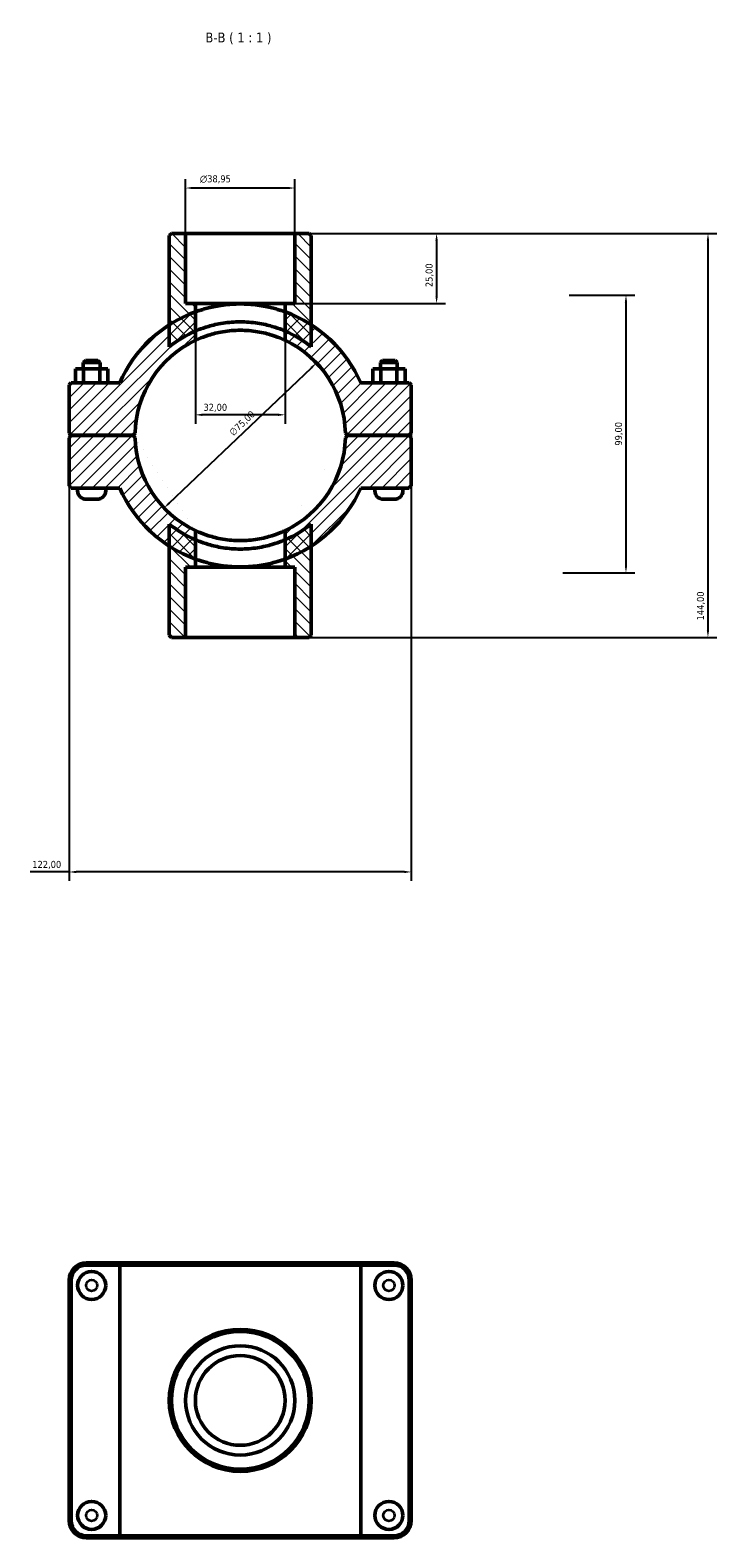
# Model space of a CAD drawing. Header units: millimetres. Extents: x 0 to 902, y -143 to 1184.
# Tile 4 of 4: x 352 to 596, y 646 to 1184. Entities that reach past the tile are written whole.
import ezdxf

# ---------------------------------------------------------------- set-up
doc = ezdxf.new("R2010")
doc.units = ezdxf.units.MM
for name, color, linetype, lineweight in [('Dimension (ISO)', 7, 'Continuous', 25), ('Hatch (ISO)', 7, 'Continuous', 18), ('Symbol (ISO)', 7, 'Continuous', 25), ('Visible (ISO)', 7, 'Continuous', 50), ('Visible Narrow (ISO)', 7, 'Continuous', 35)]:
    doc.layers.add(name, color=color, linetype=linetype, lineweight=lineweight)
doc.styles.add('Label Text (ISO)', font='tahoma.ttf')
doc.styles.add('Note Text (ISO)', font='tahoma.ttf')
doc.dimstyles.new('Default (ISO)', dxfattribs={"dimtxt": 2.5, "dimasz": 2.5, "dimexe": 3.175, "dimexo": 0, "dimgap": 0.762, "dimtad": 1, "dimrnd": 1e-08, "dimzin": 0, "dimtxsty": 'Note Text (ISO)', "dimcen": 0.09, "dimdle": 10, "dimclrd": 256, "dimclre": 256, "dimclrt": 232, "dimazin": 0, "dimtfac": 1.40208, "dimtmove": 0, "dimatfit": 3, "dimfxl": 1, "dimtolj": 1, "dimtzin": 0, "dimlwd": -1, "dimlwe": -1, "dimarcsym": 0})

# ---------------------------------------------------------------- blocks, each defined once
blk = doc.blocks.new('*D7')
at = {"layer": 'Defpoints', "color": 0, "transparency": 16777216}
for p in [(446.01, 1111.06), (442.53, 1086.06), (496.54, 1086.06)]:
    blk.add_point(p, dxfattribs=at)
at = {"layer": 'Dimension (ISO)', "transparency": 16777216}
for p, q in [((446.01, 1111.06), (499.72, 1111.06)), ((496.54, 1108.56), (496.54, 1088.56)), ((442.53, 1086.06), (499.72, 1086.06))]:
    blk.add_line(p, q, dxfattribs=at)
for points in [[(496.13, 1108.56), (496.96, 1108.56), (496.54, 1111.06)], [(496.13, 1088.56), (496.96, 1088.56), (496.54, 1086.06)]]:
    blk.add_solid(points, dxfattribs=at)
at = {"layer": 'Dimension (ISO)', "color": 232, "true_color": 0xca0064, "transparency": 16777216, "insert": (492.61, 1091.95), "char_height": 2.5, "attachment_point": 1, "rotation": 90, "style": 'Note Text (ISO)'}
blk.add_mtext('\\A1;25,00', dxfattribs=at)
blk = doc.blocks.new('*D8')
at = {"layer": 'Defpoints', "color": 0, "transparency": 16777216}
for p in [(407.06, 1127.27), (407.06, 1111.06), (446.01, 1111.06)]:
    blk.add_point(p, dxfattribs=at)
at = {"layer": 'Dimension (ISO)', "transparency": 16777216}
for p, q in [((407.06, 1111.06), (407.06, 1130.45)), ((446.01, 1111.06), (446.01, 1130.45)), ((443.51, 1127.27), (409.56, 1127.27))]:
    blk.add_line(p, q, dxfattribs=at)
for points in [[(409.56, 1127.69), (409.56, 1126.86), (407.06, 1127.27)], [(443.51, 1127.69), (443.51, 1126.86), (446.01, 1127.27)]]:
    blk.add_solid(points, dxfattribs=at)
at = {"layer": 'Dimension (ISO)', "color": 232, "true_color": 0xca0064, "transparency": 16777216, "insert": (412.14, 1131.8), "char_height": 2.5, "attachment_point": 1, "style": 'Note Text (ISO)'}
blk.add_mtext('\\A1;\\fAIGDT|b0|i0;\\H2.5000;\\ln\\fTahoma|b0|i0;\\H2.5000;38,95', dxfattribs=at)
blk = doc.blocks.new('*D9')
at = {"layer": 'Defpoints', "color": 0, "transparency": 16777216}
for p in [(453.7, 1064.91), (399.37, 1013.21)]:
    blk.add_point(p, dxfattribs=at)
at = {"layer": 'Dimension (ISO)', "transparency": 16777216}
blk.add_line((401.18, 1014.93), (451.89, 1063.19), dxfattribs=at)
blk.add_arc((426.53, 1039.06), 37.5, 38.7305, 64.7446, dxfattribs=at)
for points in [[(451.6, 1063.49), (452.17, 1062.89), (453.7, 1064.91)], [(400.89, 1015.23), (401.46, 1014.63), (399.37, 1013.21)]]:
    blk.add_solid(points, dxfattribs=at)
at = {"layer": 'Dimension (ISO)', "color": 232, "true_color": 0xca0064, "transparency": 16777216, "insert": (422.33, 1040.55), "char_height": 2.5, "attachment_point": 1, "rotation": 43.5814, "style": 'Note Text (ISO)'}
blk.add_mtext('\\A1;∅75,00', dxfattribs=at)
blk = doc.blocks.new('*D10')
at = {"layer": 'Defpoints', "color": 0, "transparency": 16777216}
for p in [(543.85, 1089.06), (541.53, 990.06), (564.08, 990.06)]:
    blk.add_point(p, dxfattribs=at)
at = {"layer": 'Dimension (ISO)', "transparency": 16777216}
for p, q in [((543.85, 1089.06), (567.26, 1089.06)), ((564.08, 1086.56), (564.08, 992.56)), ((541.53, 990.06), (567.26, 990.06))]:
    blk.add_line(p, q, dxfattribs=at)
for points in [[(563.66, 1086.56), (564.5, 1086.56), (564.08, 1089.06)], [(563.66, 992.56), (564.5, 992.56), (564.08, 990.06)]]:
    blk.add_solid(points, dxfattribs=at)
at = {"layer": 'Dimension (ISO)', "color": 232, "true_color": 0xca0064, "transparency": 16777216, "insert": (560.15, 1035.41), "char_height": 2.5, "attachment_point": 1, "rotation": 90, "style": 'Note Text (ISO)'}
blk.add_mtext('\\A1;99,00', dxfattribs=at)
blk = doc.blocks.new('*D11')
at = {"layer": 'Defpoints', "color": 0, "transparency": 16777216}
for p in [(410.53, 1076.27), (442.53, 1076.27), (410.53, 1046.41)]:
    blk.add_point(p, dxfattribs=at)
at = {"layer": 'Dimension (ISO)', "transparency": 16777216}
for p, q in [((410.53, 1076.27), (410.53, 1043.23)), ((442.53, 1076.27), (442.53, 1043.23)), ((440.03, 1046.41), (413.03, 1046.41))]:
    blk.add_line(p, q, dxfattribs=at)
for points in [[(413.03, 1046.83), (413.03, 1045.99), (410.53, 1046.41)], [(440.03, 1046.83), (440.03, 1045.99), (442.53, 1046.41)]]:
    blk.add_solid(points, dxfattribs=at)
at = {"layer": 'Dimension (ISO)', "color": 232, "true_color": 0xca0064, "transparency": 16777216, "insert": (413.41, 1050.34), "char_height": 2.5, "attachment_point": 1, "style": 'Note Text (ISO)'}
blk.add_mtext('\\A1;32,00', dxfattribs=at)
blk = doc.blocks.new('*D12')
at = {"layer": 'Defpoints', "color": 0, "transparency": 16777216}
for p in [(446.01, 1111.06), (446.01, 967.06), (593.32, 967.06)]:
    blk.add_point(p, dxfattribs=at)
at = {"layer": 'Dimension (ISO)', "transparency": 16777216}
for p, q in [((446.01, 1111.06), (596.49, 1111.06)), ((593.32, 1108.56), (593.32, 969.56)), ((446.01, 967.06), (596.49, 967.06))]:
    blk.add_line(p, q, dxfattribs=at)
for points in [[(592.9, 1108.56), (593.73, 1108.56), (593.32, 1111.06)], [(592.9, 969.56), (593.73, 969.56), (593.32, 967.06)]]:
    blk.add_solid(points, dxfattribs=at)
at = {"layer": 'Dimension (ISO)', "color": 232, "true_color": 0xca0064, "transparency": 16777216, "insert": (589.38, 973.11), "char_height": 2.5, "attachment_point": 1, "rotation": 90, "style": 'Note Text (ISO)'}
blk.add_mtext('\\A1;144,00', dxfattribs=at)
blk = doc.blocks.new('*D13')
at = {"layer": 'Defpoints', "color": 0, "transparency": 16777216}
for p in [(365.53, 1039.86), (487.53, 1039.86), (365.53, 883.42)]:
    blk.add_point(p, dxfattribs=at)
at = {"layer": 'Dimension (ISO)', "transparency": 16777216}
for p, q in [((365.53, 1039.86), (365.53, 880.25)), ((487.53, 1039.86), (487.53, 880.25)), ((365.53, 883.42), (351.6, 883.42)), ((485.03, 883.42), (368.03, 883.42))]:
    blk.add_line(p, q, dxfattribs=at)
for points in [[(368.03, 883.84), (368.03, 883), (365.53, 883.42)], [(485.03, 883.84), (485.03, 883), (487.53, 883.42)]]:
    blk.add_solid(points, dxfattribs=at)
at = {"layer": 'Dimension (ISO)', "color": 232, "true_color": 0xca0064, "transparency": 16777216, "insert": (352.36, 887.36), "char_height": 2.5, "attachment_point": 1, "style": 'Note Text (ISO)'}
blk.add_mtext('\\A1;122,00', dxfattribs=at)

msp = doc.modelspace()

# ---------------------------------------------------------------- hatches: boundary and pattern name
at = {"layer": 'Hatch (ISO)'}
h = msp.add_hatch(dxfattribs=at)
h.set_pattern_fill('ANSI31', color=256, scale=25.4, angle=90.00021, style=0)
h.set_pattern_definition([(135.0002, (0, 0), (-2.245056, -2.245072), [])])
edge = h.paths.add_edge_path()
edge.add_line((407.055, 1086.061), (407.055, 1111.061))
edge.add_line((407.055, 1111.061), (401.962, 1111.061))
edge.add_line((401.962, 1111.061), (401.212, 1110.311))
edge.add_line((401.212, 1110.311), (401.212, 1078.51))
edge.add_line((401.212, 1078.51), (401.212, 1070.671))
edge.add_ellipse((426.531, 1039.061), major_axis=(-25.319, 31.61), ratio=1, start_angle=344.57622, end_angle=360, ccw=False)
edge.add_line((410.531, 1076.266), (410.531, 1086.061))
edge.add_line((410.531, 1086.061), (407.055, 1086.061))
edge = h.paths.add_edge_path()
edge.add_line((446.007, 1111.061), (446.007, 1086.061))
edge.add_line((446.007, 1086.061), (442.531, 1086.061))
edge.add_line((442.531, 1086.061), (442.531, 1076.266))
edge.add_ellipse((426.531, 1039.061), major_axis=(16, 37.206), ratio=1, start_angle=344.57622, end_angle=360, ccw=False)
edge.add_line((451.85, 1070.671), (451.85, 1078.51))
edge.add_line((451.85, 1078.51), (451.85, 1110.311))
edge.add_line((451.85, 1110.311), (451.1, 1111.061))
edge.add_line((451.1, 1111.061), (446.007, 1111.061))
edge = h.paths.add_edge_path()
edge.add_line((410.531, 992.061), (410.531, 1001.855))
edge.add_ellipse((426.531, 1039.061), major_axis=(-16, -37.206), ratio=1, start_angle=344.57622, end_angle=360, ccw=False)
edge.add_line((401.212, 1007.45), (401.212, 999.612))
edge.add_line((401.212, 999.612), (401.212, 967.811))
edge.add_line((401.212, 967.811), (401.962, 967.061))
edge.add_line((401.962, 967.061), (407.055, 967.061))
edge.add_line((407.055, 967.061), (407.055, 992.061))
edge.add_line((407.055, 992.061), (410.531, 992.061))
edge = h.paths.add_edge_path()
edge.add_line((442.531, 1001.855), (442.531, 992.061))
edge.add_line((442.531, 992.061), (446.007, 992.061))
edge.add_line((446.007, 992.061), (446.007, 967.061))
edge.add_line((446.007, 967.061), (451.1, 967.061))
edge.add_line((451.1, 967.061), (451.85, 967.811))
edge.add_line((451.85, 967.811), (451.85, 999.612))
edge.add_line((451.85, 999.612), (451.85, 1007.45))
edge.add_ellipse((426.531, 1039.061), major_axis=(25.319, -31.61), ratio=1, start_angle=344.57622, end_angle=360, ccw=False)
h = msp.add_hatch(dxfattribs=at)
h.set_pattern_fill('ANSI31', color=256, scale=25.4, style=0)
h.set_pattern_definition([(45, (0, 0), (-2.245064, 2.245064), [])])
edge = h.paths.add_edge_path()
edge.add_line((487.531, 1038.261), (486.781, 1039.011))
edge.add_line((486.781, 1039.011), (464.781, 1039.011))
edge.add_line((464.781, 1039.011), (464.023, 1038.261))
edge.add_ellipse((426.531, 1039.061), major_axis=(37.491, -0.8), ratio=1, start_angle=296.47853, end_angle=360, ccw=False)
edge.add_line((442.531, 1005.145), (442.531, 995.001))
edge.add_ellipse((426.531, 1039.061), major_axis=(16, -44.06), ratio=1, start_angle=0, end_angle=12.73466)
edge.add_ellipse((426.531, 1039.061), major_axis=(25.319, -39.449), ratio=1, start_angle=0, end_angle=33.72903)
edge.add_line((469.493, 1020.311), (486.781, 1020.311))
edge.add_line((486.781, 1020.311), (487.531, 1021.061))
edge.add_line((487.531, 1021.061), (487.531, 1038.261))
edge = h.paths.add_edge_path()
edge.add_line((366.281, 1039.011), (365.531, 1038.261))
edge.add_line((365.531, 1038.261), (365.531, 1021.061))
edge.add_line((365.531, 1021.061), (366.281, 1020.311))
edge.add_line((366.281, 1020.311), (383.57, 1020.311))
edge.add_ellipse((426.531, 1039.061), major_axis=(-42.962, -18.75), ratio=1, start_angle=0, end_angle=33.72903)
edge.add_ellipse((426.531, 1039.061), major_axis=(-25.319, -39.449), ratio=1, start_angle=0, end_angle=12.73466)
edge.add_line((410.531, 995.001), (410.531, 1005.145))
edge.add_ellipse((426.531, 1039.061), major_axis=(-16, -33.915), ratio=1, start_angle=296.47853, end_angle=360, ccw=False)
edge.add_line((389.04, 1038.261), (388.281, 1039.011))
edge.add_line((388.281, 1039.011), (366.281, 1039.011))
edge = h.paths.add_edge_path()
edge.add_line((486.781, 1039.111), (487.531, 1039.861))
edge.add_line((487.531, 1039.861), (487.531, 1057.061))
edge.add_line((487.531, 1057.061), (486.781, 1057.811))
edge.add_line((486.781, 1057.811), (469.493, 1057.811))
edge.add_ellipse((426.531, 1039.061), major_axis=(42.962, 18.75), ratio=1, start_angle=0, end_angle=33.72903)
edge.add_ellipse((426.531, 1039.061), major_axis=(25.319, 39.449), ratio=1, start_angle=0, end_angle=12.73466)
edge.add_line((442.531, 1083.121), (442.531, 1072.976))
edge.add_ellipse((426.531, 1039.061), major_axis=(16, 33.915), ratio=1, start_angle=296.47853, end_angle=360, ccw=False)
edge.add_line((464.023, 1039.861), (464.781, 1039.111))
edge.add_line((464.781, 1039.111), (486.781, 1039.111))
edge = h.paths.add_edge_path()
edge.add_line((365.531, 1039.861), (366.281, 1039.111))
edge.add_line((366.281, 1039.111), (388.281, 1039.111))
edge.add_line((388.281, 1039.111), (389.04, 1039.861))
edge.add_ellipse((426.531, 1039.061), major_axis=(-37.491, 0.8), ratio=1, start_angle=296.47853, end_angle=360, ccw=False)
edge.add_line((410.531, 1072.976), (410.531, 1083.121))
edge.add_ellipse((426.531, 1039.061), major_axis=(-16, 44.06), ratio=1, start_angle=0, end_angle=12.73466)
edge.add_ellipse((426.531, 1039.061), major_axis=(-25.319, 39.449), ratio=1, start_angle=0, end_angle=33.72903)
edge.add_line((383.57, 1057.811), (366.281, 1057.811))
edge.add_line((366.281, 1057.811), (365.531, 1057.061))
edge.add_line((365.531, 1057.061), (365.531, 1039.861))

# ---------------------------------------------------------------- linework, layer by layer
at = {"layer": 'Visible (ISO)'}
for p, q in [((401.962, 1111.061), (401.212, 1110.311)), ((401.212, 1110.311), (401.212, 1070.671)), ((407.055, 1111.061), (401.962, 1111.061)), ((407.055, 1086.061), (407.055, 1111.061)), ((407.055, 1111.061), (446.007, 1111.061)), ((446.007, 1111.061), (446.007, 1086.061)), ((451.1, 1111.061), (446.007, 1111.061)), ((451.85, 1110.311), (451.1, 1111.061)), ((451.85, 1070.671), (451.85, 1110.311)), ((410.531, 1086.061), (407.055, 1086.061)), ((410.531, 1076.266), (410.531, 1086.061)), ((410.531, 1086.061), (442.531, 1086.061)), ((446.007, 1086.061), (442.531, 1086.061)), ((442.531, 1086.061), (442.531, 1076.266)), ((410.531, 1072.976), (410.531, 1083.121)), ((442.531, 1083.121), (442.531, 1072.976)), ((371.281, 1065.811), (370.531, 1065.061)), ((376.531, 1065.061), (370.531, 1065.061)), ((370.531, 1062.811), (370.531, 1065.061)), ((371.281, 1065.811), (375.781, 1065.811)), ((375.781, 1065.811), (376.531, 1065.061)), ((376.531, 1062.811), (376.531, 1065.061)), ((477.281, 1065.811), (476.531, 1065.061)), ((476.531, 1065.061), (482.531, 1065.061)), ((476.531, 1065.061), (476.531, 1062.811)), ((481.781, 1065.811), (477.281, 1065.811)), ((481.781, 1065.811), (482.531, 1065.061)), ((482.531, 1065.061), (482.531, 1062.811)), ((367.758, 1062.811), (370.671, 1062.811)), ((367.758, 1057.811), (367.758, 1062.811)), ((370.671, 1062.811), (376.445, 1062.811)), ((370.671, 1057.811), (370.671, 1062.811)), ((376.445, 1062.811), (379.305, 1062.811)), ((376.445, 1057.811), (376.445, 1062.811)), ((379.305, 1057.811), (379.305, 1062.811)), ((476.618, 1062.811), (473.758, 1062.811)), ((473.758, 1057.811), (473.758, 1062.811)), ((476.618, 1057.811), (476.618, 1062.811)), ((482.391, 1062.811), (476.618, 1062.811)), ((482.391, 1057.811), (482.391, 1062.811)), ((485.305, 1062.811), (482.391, 1062.811)), ((485.305, 1057.811), (485.305, 1062.811)), ((366.281, 1057.811), (365.531, 1057.061)), ((365.531, 1057.061), (365.531, 1039.861)), ((383.57, 1057.811), (366.281, 1057.811)), ((486.781, 1057.811), (469.493, 1057.811)), ((487.531, 1057.061), (486.781, 1057.811)), ((487.531, 1039.861), (487.531, 1057.061)), ((365.531, 1039.861), (366.281, 1039.111)), ((366.281, 1039.011), (365.531, 1038.261)), ((365.531, 1038.261), (365.531, 1021.061)), ((366.281, 1039.111), (388.281, 1039.111)), ((388.281, 1039.011), (366.281, 1039.011)), ((368.531, 1039.011), (368.531, 1039.111)), ((378.531, 1039.011), (378.531, 1039.111)), ((388.281, 1039.111), (389.04, 1039.861)), ((389.04, 1038.261), (388.281, 1039.011)), ((464.023, 1039.861), (464.781, 1039.111)), ((464.781, 1039.011), (464.023, 1038.261)), ((464.781, 1039.111), (486.781, 1039.111)), ((486.781, 1039.011), (464.781, 1039.011)), ((474.531, 1039.111), (474.531, 1039.011)), ((484.531, 1039.111), (484.531, 1039.011)), ((486.781, 1039.111), (487.531, 1039.861)), ((487.531, 1038.261), (486.781, 1039.011)), ((487.531, 1021.061), (487.531, 1038.261)), ((365.531, 1021.061), (366.281, 1020.311)), ((366.281, 1020.311), (383.57, 1020.311)), ((368.531, 1019.311), (368.531, 1020.311)), ((375.531, 1016.311), (371.531, 1016.311)), ((378.531, 1019.311), (378.531, 1020.311)), ((469.493, 1020.311), (486.781, 1020.311)), ((474.531, 1020.311), (474.531, 1019.311)), ((477.531, 1016.311), (481.531, 1016.311)), ((484.531, 1020.311), (484.531, 1019.311)), ((486.781, 1020.311), (487.531, 1021.061)), ((401.212, 1007.45), (401.212, 967.811)), ((451.85, 967.811), (451.85, 1007.45)), ((410.531, 995.001), (410.531, 1005.145)), ((410.531, 992.061), (410.531, 1001.855)), ((442.531, 1005.145), (442.531, 995.001)), ((442.531, 1001.855), (442.531, 992.061)), ((407.055, 967.061), (407.055, 992.061)), ((407.055, 992.061), (410.531, 992.061)), ((442.531, 992.061), (410.531, 992.061)), ((442.531, 992.061), (446.007, 992.061)), ((446.007, 992.061), (446.007, 967.061)), ((401.212, 967.811), (401.962, 967.061)), ((451.1, 967.061), (451.85, 967.811)), ((401.962, 967.061), (407.055, 967.061)), ((446.007, 967.061), (407.055, 967.061)), ((446.007, 967.061), (451.1, 967.061)), ((384.063, 744.001), (371.631, 744.001)), ((371.631, 743.251), (383.57, 743.251)), ((469.493, 743.251), (383.57, 743.251)), ((383.57, 646.751), (383.57, 743.251)), ((384.063, 744.001), (468.999, 744.001)), ((481.431, 744.001), (468.999, 744.001)), ((469.493, 743.251), (481.431, 743.251)), ((469.493, 646.751), (469.493, 743.251)), ((365.531, 737.901), (365.531, 652.101)), ((366.281, 652.101), (366.281, 737.901)), ((486.781, 737.901), (486.781, 652.101)), ((487.531, 652.101), (487.531, 737.901)), ((383.57, 646.751), (371.631, 646.751)), ((371.631, 646.001), (384.063, 646.001)), ((383.57, 646.751), (469.493, 646.751)), ((468.999, 646.001), (384.063, 646.001)), ((468.999, 646.001), (481.431, 646.001)), ((481.431, 646.751), (469.493, 646.751))]:
    msp.add_line(p, q, dxfattribs=at)
for centre, radius in [((373.531, 736.001), 5), ((479.531, 736.001), 5), ((426.531, 695.001), 25.319), ((426.531, 695.001), 24.569), ((426.531, 695.001), 19.476), ((426.531, 695.001), 16), ((373.531, 654.001), 5), ((479.531, 654.001), 5)]:
    msp.add_circle(centre, radius, dxfattribs=at)
for centre, radius, start, end in [((426.531, 1039.061), 46.875, 109.95813, 156.42182), ((426.531, 1039.061), 46.875, 23.57818, 70.04187), ((426.531, 1039.061), 40.5, 113.26982, 128.69361), ((426.531, 1039.061), 40.5, 51.30639, 66.73018), ((426.531, 1039.061), 37.5, 115.2562, 178.77767), ((426.531, 1039.061), 37.5, 1.22233, 64.7438), ((426.531, 1039.061), 37.5, 181.22233, 244.7438), ((426.531, 1039.061), 37.5, 295.2562, 358.77767), ((371.531, 1019.311), 3, 180, 270), ((375.531, 1019.311), 3, 270, 0), ((426.531, 1039.061), 46.875, 203.57818, 250.04187), ((426.531, 1039.061), 46.875, 289.95813, 336.42182), ((477.531, 1019.311), 3, 180, 270), ((481.531, 1019.311), 3, 270, 0), ((426.531, 1039.061), 40.5, 231.30639, 246.73018), ((426.531, 1039.061), 40.5, 293.26982, 308.69361), ((371.631, 737.901), 6.1, 90, 180), ((371.631, 737.901), 5.35, 90, 180), ((481.431, 737.901), 6.1, 0, 90), ((481.431, 737.901), 5.35, 0, 90), ((371.631, 652.101), 6.1, 180, 270), ((371.631, 652.101), 5.35, 180, 270), ((481.431, 652.101), 6.1, 270, 0), ((481.431, 652.101), 5.35, 270, 0)]:
    msp.add_arc(centre, radius, start, end, dxfattribs=at)
for points, knots in [([(410.531, 1083.121), (410.531, 1083.121), (410.629, 1083.156), (411.038, 1083.302), (411.349, 1083.411), (412.168, 1083.683), (412.676, 1083.846), (413.848, 1084.191), (414.512, 1084.374), (415.923, 1084.725), (416.721, 1084.906), (418.46, 1085.244), (419.401, 1085.401), (421.37, 1085.661), (422.399, 1085.765), (424.473, 1085.902), (425.518, 1085.936), (427.544, 1085.936), (428.589, 1085.902), (430.663, 1085.765), (431.692, 1085.661), (433.661, 1085.401), (434.603, 1085.244), (436.342, 1084.906), (437.139, 1084.725), (438.551, 1084.374), (439.214, 1084.191), (440.386, 1083.846), (440.895, 1083.683), (441.713, 1083.411), (442.024, 1083.302), (442.433, 1083.156), (442.531, 1083.121), (442.531, 1083.121)], [4.86417, 4.86417, 4.86417, 4.86417, 5.1682586, 5.1682586, 5.4723472, 5.4723472, 5.7764357, 5.7764357, 6.0805243, 6.0805243, 6.384457, 6.384457, 6.6883897, 6.6883897, 6.9923223, 6.9923223, 7.296255, 7.296255, 7.6001876, 7.6001876, 7.9041203, 7.9041203, 8.208053, 8.208053, 8.5119856, 8.5119856, 8.8160742, 8.8160742, 9.1201628, 9.1201628, 9.4242514, 9.4242514, 9.72834, 9.72834, 9.72834, 9.72834]), ([(410.531, 1076.266), (410.531, 1076.266), (410.63, 1076.309), (411.04, 1076.482), (411.352, 1076.611), (412.581, 1077.093), (413.809, 1077.538), (415.921, 1078.153), (416.717, 1078.364), (418.453, 1078.757), (419.394, 1078.939), (421.362, 1079.242), (422.391, 1079.362), (424.468, 1079.522), (425.515, 1079.561), (427.547, 1079.561), (428.595, 1079.522), (430.671, 1079.362), (431.701, 1079.242), (433.669, 1078.939), (434.609, 1078.757), (436.345, 1078.364), (437.141, 1078.153), (439.254, 1077.538), (440.481, 1077.093), (441.71, 1076.611), (442.022, 1076.482), (442.433, 1076.309), (442.531, 1076.266), (442.531, 1076.266)], [0, 0, 0, 0, 0.3051382, 0.3051382, 0.6102764, 0.6102764, 1.2205528, 1.2205528, 1.5253985, 1.5253985, 1.8302442, 1.8302442, 2.1350898, 2.1350898, 2.4399355, 2.4399355, 2.7447812, 2.7447812, 3.0496269, 3.0496269, 3.3544726, 3.3544726, 3.6593183, 3.6593183, 4.2695947, 4.2695947, 4.5747329, 4.5747329, 4.8798711, 4.8798711, 4.8798711, 4.8798711]), ([(442.531, 1072.976), (442.531, 1072.976), (442.432, 1073.023), (442.021, 1073.213), (441.708, 1073.355), (440.478, 1073.882), (439.252, 1074.368), (437.142, 1075.036), (436.348, 1075.264), (434.614, 1075.69), (433.674, 1075.888), (431.706, 1076.215), (430.677, 1076.345), (428.598, 1076.518), (427.549, 1076.561), (425.513, 1076.561), (424.464, 1076.518), (422.386, 1076.345), (421.356, 1076.215), (419.389, 1075.888), (418.449, 1075.69), (416.715, 1075.264), (415.92, 1075.036), (413.81, 1074.368), (412.584, 1073.882), (411.354, 1073.355), (411.042, 1073.213), (410.63, 1073.023), (410.531, 1072.976), (410.531, 1072.976)], [0, 0, 0, 0, 0.3058656, 0.3058656, 0.6117312, 0.6117312, 1.2234624, 1.2234624, 1.5289179, 1.5289179, 1.8343734, 1.8343734, 2.1398289, 2.1398289, 2.4452844, 2.4452844, 2.75074, 2.75074, 3.0561955, 3.0561955, 3.361651, 3.361651, 3.6671065, 3.6671065, 4.2788377, 4.2788377, 4.5847033, 4.5847033, 4.8905689, 4.8905689, 4.8905689, 4.8905689]), ([(410.531, 1005.145), (410.531, 1005.145), (410.63, 1005.098), (411.042, 1004.908), (411.354, 1004.766), (412.584, 1004.239), (413.81, 1003.753), (415.92, 1003.086), (416.715, 1002.857), (418.449, 1002.431), (419.389, 1002.234), (421.356, 1001.906), (422.386, 1001.776), (424.464, 1001.603), (425.513, 1001.561), (427.549, 1001.561), (428.598, 1001.603), (430.677, 1001.776), (431.706, 1001.906), (433.674, 1002.234), (434.614, 1002.431), (436.348, 1002.857), (437.142, 1003.086), (439.252, 1003.753), (440.478, 1004.239), (441.708, 1004.766), (442.021, 1004.908), (442.432, 1005.098), (442.531, 1005.145), (442.531, 1005.145)], [0, 0, 0, 0, 0.3058656, 0.3058656, 0.6117312, 0.6117312, 1.2234624, 1.2234624, 1.5289179, 1.5289179, 1.8343734, 1.8343734, 2.1398289, 2.1398289, 2.4452844, 2.4452844, 2.75074, 2.75074, 3.0561955, 3.0561955, 3.361651, 3.361651, 3.6671065, 3.6671065, 4.2788377, 4.2788377, 4.5847033, 4.5847033, 4.8905689, 4.8905689, 4.8905689, 4.8905689]), ([(410.531, 1001.855), (410.531, 1001.855), (410.63, 1001.812), (411.04, 1001.64), (411.352, 1001.51), (412.581, 1001.029), (413.809, 1000.583), (415.921, 999.968), (416.717, 999.758), (418.453, 999.365), (419.394, 999.182), (421.362, 998.88), (422.391, 998.759), (424.468, 998.6), (425.515, 998.561), (427.547, 998.561), (428.595, 998.6), (430.671, 998.759), (431.701, 998.88), (433.669, 999.182), (434.609, 999.365), (436.345, 999.758), (437.141, 999.968), (439.254, 1000.583), (440.481, 1001.029), (441.71, 1001.51), (442.022, 1001.64), (442.433, 1001.812), (442.531, 1001.855), (442.531, 1001.855)], [4.8798711, 4.8798711, 4.8798711, 4.8798711, 5.1850093, 5.1850093, 5.4901475, 5.4901475, 6.1004238, 6.1004238, 6.4052695, 6.4052695, 6.7101152, 6.7101152, 7.0149609, 7.0149609, 7.3198066, 7.3198066, 7.6246523, 7.6246523, 7.929498, 7.929498, 8.2343436, 8.2343436, 8.5391893, 8.5391893, 9.1494657, 9.1494657, 9.4546039, 9.4546039, 9.7597421, 9.7597421, 9.7597421, 9.7597421]), ([(442.531, 995.001), (442.531, 995.001), (442.433, 994.965), (442.024, 994.82), (441.713, 994.71), (440.895, 994.438), (440.386, 994.276), (439.214, 993.93), (438.551, 993.747), (437.139, 993.396), (436.342, 993.215), (434.603, 992.877), (433.661, 992.72), (431.692, 992.46), (430.663, 992.357), (428.589, 992.219), (427.544, 992.186), (425.518, 992.186), (424.473, 992.219), (422.399, 992.357), (421.37, 992.46), (419.401, 992.72), (418.46, 992.877), (416.721, 993.215), (415.923, 993.396), (414.512, 993.747), (413.848, 993.93), (412.676, 994.276), (412.168, 994.438), (411.349, 994.71), (411.038, 994.82), (410.629, 994.965), (410.531, 995.001), (410.531, 995.001)], [4.86417, 4.86417, 4.86417, 4.86417, 5.1682586, 5.1682586, 5.4723472, 5.4723472, 5.7764357, 5.7764357, 6.0805243, 6.0805243, 6.384457, 6.384457, 6.6883897, 6.6883897, 6.9923223, 6.9923223, 7.296255, 7.296255, 7.6001876, 7.6001876, 7.9041203, 7.9041203, 8.208053, 8.208053, 8.5119856, 8.5119856, 8.8160742, 8.8160742, 9.1201628, 9.1201628, 9.4242514, 9.4242514, 9.72834, 9.72834, 9.72834, 9.72834])]:
    msp.add_open_spline(points, degree=3, knots=knots, dxfattribs=at)
for points in [[(384.063, 744.001), (383.898, 743.751), (383.733, 743.501), (383.57, 743.251)], [(468.999, 744.001), (469.164, 743.751), (469.329, 743.501), (469.493, 743.251)], [(384.063, 646.001), (383.898, 646.251), (383.733, 646.501), (383.57, 646.751)], [(468.999, 646.001), (469.164, 646.251), (469.329, 646.501), (469.493, 646.751)]]:
    msp.add_open_spline(points, degree=3, dxfattribs=at)
at = {"layer": 'Visible Narrow (ISO)'}
for p, q in [((371.631, 743.288), (371.631, 743.963)), ((481.431, 743.288), (481.431, 743.963)), ((366.244, 737.901), (365.569, 737.901)), ((486.819, 737.901), (487.494, 737.901)), ((366.244, 652.101), (365.569, 652.101)), ((486.819, 652.101), (487.494, 652.101)), ((371.631, 646.713), (371.631, 646.038)), ((481.431, 646.713), (481.431, 646.038))]:
    msp.add_line(p, q, dxfattribs=at)
for centre in [(373.531, 736.001), (479.531, 736.001), (373.531, 654.001), (479.531, 654.001)]:
    msp.add_circle(centre, 2, dxfattribs=at)

# ---------------------------------------------------------------- texts
at = {"layer": 'Symbol (ISO)', "insert": (414.092, 1178.561), "char_height": 3.5, "attachment_point": 7, "style": 'Label Text (ISO)'}
msp.add_mtext('B-B ( 1 : 1 )', dxfattribs=at)

# ---------------------------------------------------------------- dimensions: what is measured, and where the dimension line sits
at = {"layer": 'Dimension (ISO)'}
dim = msp.add_linear_dim(base=(407.055, 1127.274), p1=(446.007, 1111.061), p2=(407.055, 1111.061), angle=180, text='\\fAIGDT|b0|i0;\\H2.5000;\\ln\\fTahoma|b0|i0;\\H2.5000;<>', dimstyle='Default (ISO)', override={"dimdec": 2, "dimtp": 0, "dimtm": 0, "dimtdec": 2, "dimtofl": 0, "dimatfit": 1}, dxfattribs=at)
dim.commit()
dim.dimension.update_dxf_attribs({"geometry": '*D8', "text_midpoint": (417.679, 1127.274), "dimtype": 160})
for base, p1, p2, angle, picture, middle in [((496.545, 1086.061), (446.007, 1111.061), (442.531, 1086.061), 90, '*D7', (496.545, 1096.061)), ((593.315, 967.061), (446.007, 1111.061), (446.007, 967.061), 90, '*D12', (593.315, 978.061)), ((564.08, 990.061), (543.848, 1089.061), (541.531, 990.061), 270, '*D10', (564.08, 1039.561))]:
    dim = msp.add_linear_dim(base=base, p1=p1, p2=p2, angle=angle, dimstyle='Default (ISO)', override={"dimdec": 2, "dimtp": 0, "dimtm": 0, "dimtdec": 2, "dimtofl": 0, "dimatfit": 1}, dxfattribs=at)
    dim.commit()
    dim.dimension.update_dxf_attribs({"geometry": picture, "text_midpoint": middle, "dimtype": 160})
for base, p1, p2, override, picture, middle in [((410.531, 1046.408), (442.531, 1076.266), (410.531, 1076.266), {"dimdec": 2, "dimtp": 0, "dimtm": 0, "dimtdec": 2, "dimtofl": 0, "dimatfit": 1}, '*D11', (417.531, 1046.408)), ((365.531, 883.421), (487.531, 1039.861), (365.531, 1039.861), {"dimdec": 2, "dimtp": 0, "dimtm": 0, "dimtdec": 2, "dimtofl": 0, "dimatfit": 2}, '*D13', (357.315, 883.421))]:
    dim = msp.add_linear_dim(base=base, p1=p1, p2=p2, dimstyle='Default (ISO)', override=override, dxfattribs=at)
    dim.commit()
    dim.dimension.update_dxf_attribs({"geometry": picture, "text_midpoint": middle, "dimtype": 160})
dim = msp.add_diameter_dim_2p(p1=(399.366, 1013.207), p2=(453.697, 1064.912), dimstyle='Default (ISO)', override={"dimdec": 2, "dimlfac": 0.999969, "dimtp": 0, "dimtm": 0, "dimtdec": 2, "dimatfit": 2}, dxfattribs=at)
dim.commit()
dim.dimension.update_dxf_attribs({"geometry": '*D9', "text_midpoint": (429.046, 1041.453), "dimtype": 163})

doc.saveas('drawing.dxf')
